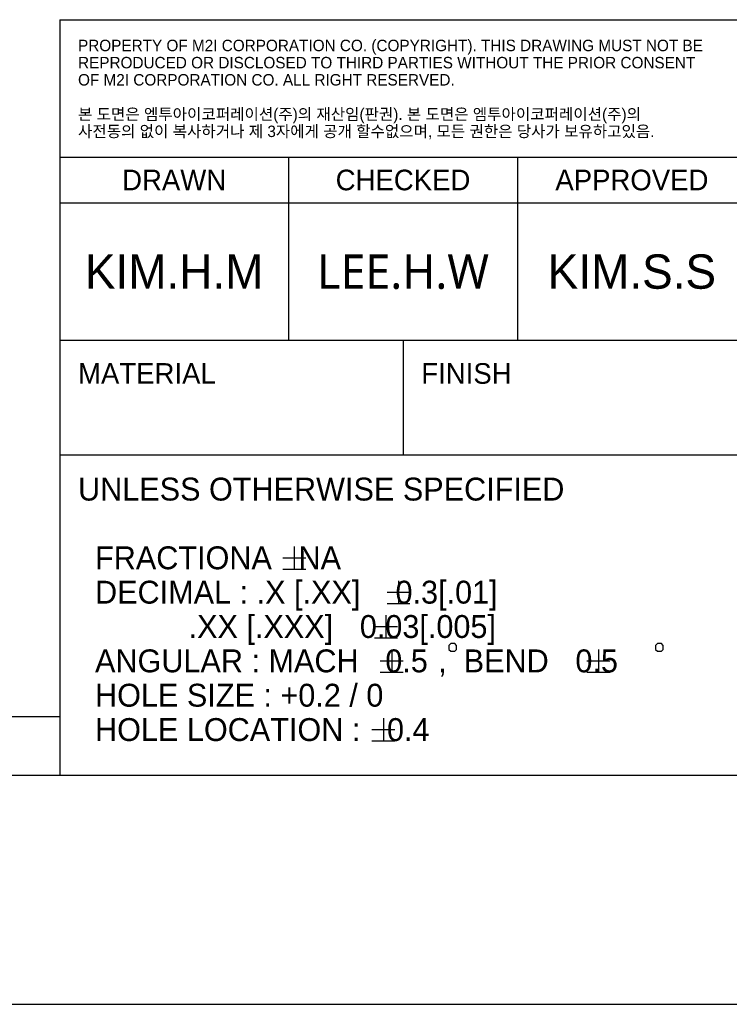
# Model space of a CAD drawing. Header units: inches. Extents: x 0 to 46.8, y 0 to 33.1.
# Tile 8 of 19: x 35.1 to 40, y 0 to 6.8. Entities that reach past the tile are written whole.
import ezdxf

# ---------------------------------------------------------------- set-up
doc = ezdxf.new("R2010")
doc.units = ezdxf.units.IN
doc.header["$LTSCALE"] = 2.572441
doc.header["$MEASUREMENT"] = 0
doc.layers.add('TOPRW07-FORMAT', color=7, linetype='CONTINUOUS')
doc.styles.add('TEXTSTYLE_2', font='gothic.ttf')
doc.styles.add('TEXTSTYLE_3', font='malgun.ttf')
doc.styles.add('TEXTSTYLE_6', font='triumb.ttf')

msp = doc.modelspace()

# ---------------------------------------------------------------- linework, layer by layer
at = {"layer": 'TOPRW07-FORMAT', "color": 2, "linetype": 'CONTINUOUS'}
for p, q in [((35.35433, 6.771652), (44.803149, 6.771652)), ((35.35433, 6.771652), (35.35433, 1.574802)), ((35.35433, 5.82677), (44.803149, 5.82677)), ((36.929133, 5.82677), (36.929133, 4.566928)), ((38.503936, 5.82677), (38.503936, 4.566928)), ((35.35433, 5.51181), (44.803149, 5.51181)), ((35.35433, 4.566928), (44.803149, 4.566928)), ((37.716535, 4.566928), (37.716535, 3.779526)), ((35.35433, 3.779526), (40.078739, 3.779526)), ((36.968613, 3.149605), (36.968613, 2.992125)), ((36.889874, 3.070865), (37.047355, 3.070865)), ((36.889874, 2.992125), (37.047355, 2.992125)), ((37.68562, 2.913385), (37.68562, 2.755904)), ((37.606882, 2.834644), (37.764362, 2.834644)), ((37.606882, 2.755904), (37.764362, 2.755904)), ((37.598717, 2.677164), (37.598717, 2.519684)), ((37.519976, 2.598424), (37.677456, 2.598424)), ((37.519976, 2.519684), (37.677456, 2.519684)), ((37.638615, 2.440943), (37.638615, 2.283463)), ((39.060605, 2.440943), (39.060605, 2.283463)), ((37.559876, 2.362203), (37.717356, 2.362203)), ((38.981864, 2.362203), (39.139344, 2.362203)), ((37.559876, 2.283463), (37.717356, 2.283463)), ((38.981864, 2.283463), (39.139344, 2.283463)), ((37.581783, 1.968503), (37.581783, 1.811022)), ((37.503044, 1.889763), (37.660525, 1.889763)), ((37.503044, 1.811022), (37.660525, 1.811022)), ((35.35433, 1.574802), (44.803149, 1.574802))]:
    msp.add_line(p, q, dxfattribs=at)
at = {"layer": 'TOPRW07-FORMAT', "color": 7, "linetype": 'CONTINUOUS'}
for p, q in [((1.968504, 1.968504), (35.356542, 1.978944)), ((1.574803, 1.574803), (45.207978, 1.574803)), ((0, 0), (46.771654, 0))]:
    msp.add_line(p, q, dxfattribs=at)
at = {"layer": 'TOPRW07-FORMAT', "color": 2, "linetype": 'CONTINUOUS'}
for points in [[(38.032899, 2.46719), (38.032899, 2.440943), (38.046022, 2.42782), (38.072272, 2.42782), (38.085395, 2.440943), (38.085395, 2.46719), (38.072272, 2.480314), (38.046022, 2.480314), (38.032899, 2.46719)], [(39.45489, 2.46719), (39.45489, 2.440943), (39.468013, 2.42782), (39.494259, 2.42782), (39.507383, 2.440943), (39.507383, 2.46719), (39.494259, 2.480314), (39.468013, 2.480314), (39.45489, 2.46719)]]:
    msp.add_lwpolyline(points, dxfattribs=at)

# ---------------------------------------------------------------- texts
at = {"layer": 'TOPRW07-FORMAT', "color": 2, "linetype": 'CONTINUOUS', "line_spacing_factor": 0.9}
for s, insert, char_height, width, attachment_point, style in [('PROPERTY OF M2I CORPORATION CO. (COPYRIGHT). THIS DRAWING MUST NOT BE\\PREPRODUCED OR DISCLOSED TO THIRD PARTIES WITHOUT THE PRIOR CONSENT \\POF M2I CORPORATION CO. ALL RIGHT RESERVED. \\P \\P\\fBareunDotum 1;본 도면은 엠투아이코퍼레이션(주)의 재산임(판권). 본 도면은 엠투아이코퍼레이션(주)의 \\P사전동의 없이 복사하거나 제 3자에게 공개 할수없으며, 모든 권한은 당사가 보유하고있음.', (35.480314, 6.633857), 0.07874016, 4.49356747, 1, 'TEXTSTYLE_6'), ('DRAWN', (36.141731, 5.740156), 0.1417323, 0.72196932, 2, 'TEXTSTYLE_2'), ('CHECKED', (37.716535, 5.740156), 0.1417323, 0.85354331, 2, 'TEXTSTYLE_2'), ('APPROVED', (39.291338, 5.740156), 0.1417323, 0.99263605, 2, 'TEXTSTYLE_2'), ('KIM.H.M', (36.141731, 5.157479), 0.2362205, 1.26509186, 2, 'TEXTSTYLE_2'), ('LEE.H.W', (37.716535, 5.157479), 0.2362205, 1.19160105, 2, 'TEXTSTYLE_3'), ('KIM.S.S', (39.291338, 5.157479), 0.2362205, 1.08311461, 2, 'TEXTSTYLE_2'), ('MATERIAL\\P\\H0.3149606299; \\H0.2755905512; ', (35.480314, 4.409447), 0.14173228, 0.89915288, 1, 'TEXTSTYLE_2'), ('FINISH\\P\\H0.3149606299; \\H0.2755905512; ', (37.842519, 4.409447), 0.14173228, 0.60472441, 1, 'TEXTSTYLE_2'), ('UNLESS OTHERWISE SPECIFIED\\P \\P  FRACTIONA {\\ftxt;\\W0.0001;\\H0.0001;\\~}{\\ftxt;\\W1.1666666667;\\H0.157480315; }{\\ftxt;\\W0.0001;\\H0.0001;\\~}NA\\P  DECIMAL : .X [.XX]  {\\ftxt;\\W0.0001;\\H0.0001;\\~}{\\ftxt;\\W1.1666666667;\\H0.157480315; }{\\ftxt;\\W0.0001;\\H0.0001;\\~}0.3[.01]\\P             .XX [.XXX] {\\ftxt;\\W0.0001;\\H0.0001;\\~}{\\ftxt;\\W1.1666666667;\\H0.157480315; }{\\ftxt;\\W0.0001;\\H0.0001;\\~}0.03[.005]\\P  ANGULAR : MACH {\\ftxt;\\W0.0001;\\H0.0001;\\~}{\\ftxt;\\W1.1666666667;\\H0.157480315; }{\\ftxt;\\W0.0001;\\H0.0001;\\~}0.5{\\ftxt;\\W0.0001;\\H0.0001;\\~}{\\ftxt;\\W0.6666666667;\\H0.157480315; }{\\ftxt;\\W0.0001;\\H0.0001;\\~},  BEND {\\ftxt;\\W0.0001;\\H0.0001;\\~}{\\ftxt;\\W1.1666666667;\\H0.157480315; }{\\ftxt;\\W0.0001;\\H0.0001;\\~}0.5{\\ftxt;\\W0.0001;\\H0.0001;\\~}{\\ftxt;\\W0.6666666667;\\H0.157480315; }{\\ftxt;\\W0.0001;\\H0.0001;\\~}\\P  HOLE SIZE : +0.2 / 0\\P  HOLE LOCATION : {\\ftxt;\\W0.0001;\\H0.0001;\\~}{\\ftxt;\\W1.1666666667;\\H0.157480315; }{\\ftxt;\\W0.0001;\\H0.0001;\\~}0.4', (35.480314, 3.622046), 0.157480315, 6.11934269, 1, 'TEXTSTYLE_2')]:
    msp.add_mtext(s, dxfattribs=dict(at, insert=insert, char_height=char_height, width=width, attachment_point=attachment_point, style=style))

doc.saveas('drawing.dxf')
